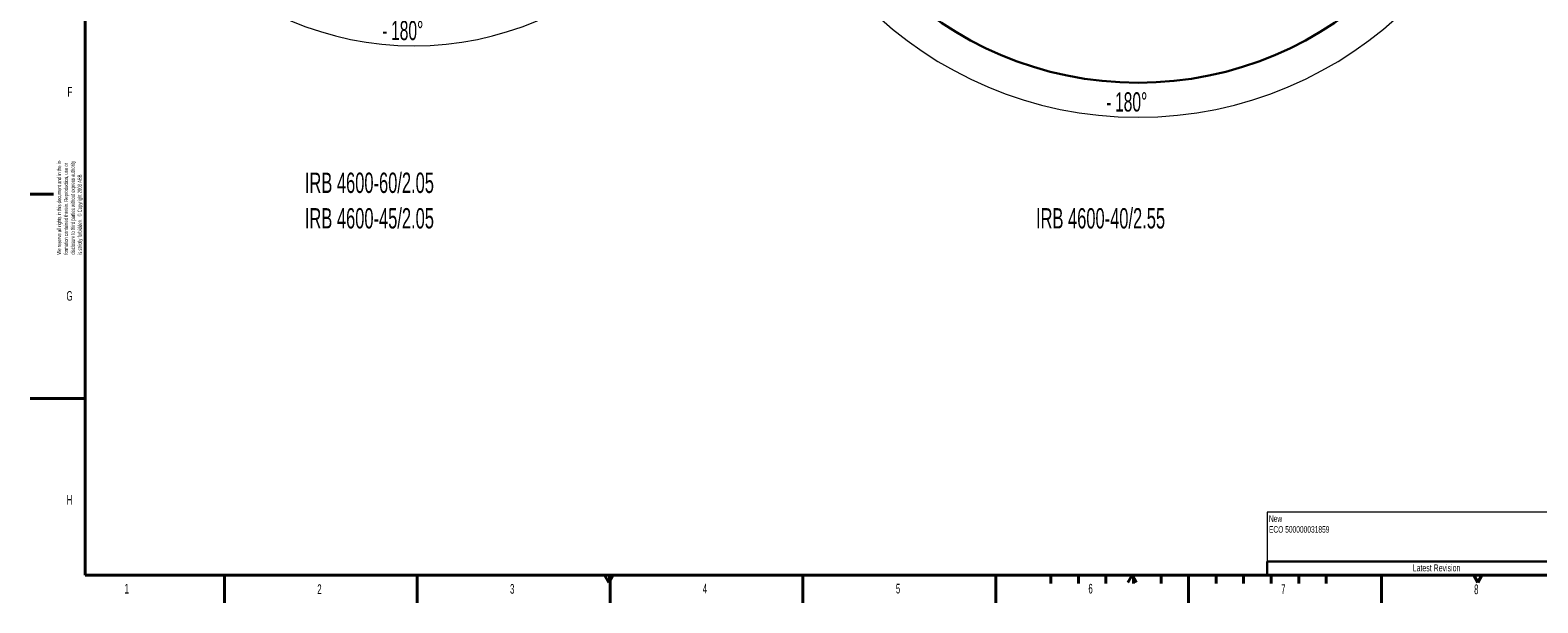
# Model space of a CAD drawing. Header units: millimetres. Extents: x 0 to 16820, y 0 to 11880.
# Tile 1 of 97: x 0 to 10946, y 0 to 4160. Entities that reach past the tile are written whole.
import ezdxf

# ---------------------------------------------------------------- set-up
doc = ezdxf.new("R2010")
doc.units = ezdxf.units.MM
doc.header["$LTSCALE"] = 20
doc.linetypes.add('CENTERX2', pattern=[20.32, 12.7, -2.54, 2.54, -2.54])
doc.styles.add('SLDTEXTSTYLE0', font='TXT', dxfattribs={"width": 0.605})
doc.dimstyles.new('SLDDIMSTYLE1', dxfattribs={"dimtxt": 140, "dimasz": 100, "dimexe": 0, "dimexo": 0.0625, "dimgap": 35, "dimtad": 1, "dimtoh": 1, "dimdec": 4, "dimlfac": 20, "dimzin": 12, "dimdsep": 46, "dimtxsty": 'SLDTEXTSTYLE0', "dimsah": 1, "dimcen": 0.09, "dimadec": 1, "dimazin": 0, "dimtfac": 1, "dimtofl": 0, "dimtmove": 0, "dimatfit": 3, "dimfxl": 0, "dimfrac": 2, "dimtolj": 1, "dimtzin": 12, "dimarcsym": 0})

# ---------------------------------------------------------------- blocks, each defined once
blk = doc.blocks.new('SW_NOTE_0')
at = {"color": 0, "linetype": 'Continuous', "lineweight": 0, "char_height": 30, "attachment_point": 1, "rotation": 90, "style": 'SLDTEXTSTYLE0'}
for s, insert in [('disclosure to third parties without express authority', (61, 0)), ('We reserve all rights in this document and in the in-', (-39, 0)), ('formation contained therein. Reproduction, use or', (11, 0)), ('is strictly forbidden.  © Copyright 2003 ABB', (111, 0))]:
    blk.add_mtext(s, dxfattribs=dict(at, insert=insert))
blk = doc.blocks.new('*D5')
at = {"color": 7, "linetype": 'Continuous', "lineweight": 0}
for p, q in [((1293, 6330), (474, 6330)), ((4280, 6330), (5099, 6330))]:
    blk.add_line(p, q, dxfattribs=at)
blk.add_arc((2787, 6330), 2283, 180, 0, dxfattribs=at)
for points in [[(504, 6330), (491, 6230), (521, 6231)], [(5069, 6330), (5052, 6231), (5082, 6230)]]:
    blk.add_solid(points, dxfattribs=at)
at = {"color": 7, "linetype": 'Continuous', "lineweight": 0, "char_height": 140, "attachment_point": 1, "style": 'SLDTEXTSTYLE0'}
for s, insert in [('180°', (2620, 4228)), ('-', (2556, 4228))]:
    blk.add_mtext(s, dxfattribs=dict(at, insert=insert))
blk = doc.blocks.new('SW_NOTE_1')
at = {"color": 0, "linetype": 'Continuous', "lineweight": 0, "char_height": 147.78, "attachment_point": 1, "style": 'SLDTEXTSTYLE0'}
for s, insert in [('IRB 4600-60/2.05', (0, 191)), ('IRB 4600-45/2.05', (0, -67))]:
    blk.add_mtext(s, dxfattribs=dict(at, insert=insert))
blk = doc.blocks.new('*D9')
at = {"color": 7, "linetype": 'Continuous', "lineweight": 0}
for p, q in [((6702, 6330), (5211, 6330)), ((9384, 6330), (10875, 6330))]:
    blk.add_line(p, q, dxfattribs=at)
blk.add_arc((8043, 6330), 2802, 180, 0, dxfattribs=at)
for points in [[(5241, 6330), (5228, 6230), (5258, 6231)], [(10845, 6330), (10828, 6231), (10858, 6230)]]:
    blk.add_solid(points, dxfattribs=at)
at = {"color": 7, "linetype": 'Continuous', "lineweight": 0, "char_height": 140, "attachment_point": 1, "style": 'SLDTEXTSTYLE0'}
for s, insert in [('-', (7812, 3709)), ('180°', (7876, 3709))]:
    blk.add_mtext(s, dxfattribs=dict(at, insert=insert))

msp = doc.modelspace()

# ---------------------------------------------------------------- linework, layer by layer
at = {"color": 7, "linetype": 'Continuous', "lineweight": 40}
for p, q in [((400, 200), (400, 11680)), ((0, 2970), (170, 2970)), ((0, 1485), (400, 1485)), ((400, 200), (16620, 200)), ((1410, 200), (1410, 0)), ((2810, 200), (2810, 0)), ((4170, 200), (4200, 148.0384758)), ((4200, 148.0384758), (4230, 200)), ((4210, 200), (4210, 0)), ((5610, 0), (5610, 200)), ((7010, 0), (7010, 200)), ((7410, 200), (7410, 140)), ((7610, 200), (7610, 140)), ((7810, 200), (7810, 140)), ((8000, 200), (7970, 148.0384758)), ((8000, 200), (8030, 148.0384758)), ((8010, 200), (8010, 140)), ((8210, 200), (8210, 140)), ((8410, 200), (8410, 0)), ((8610, 200), (8610, 140)), ((8810, 200), (8810, 140)), ((9010, 200), (9010, 140)), ((9210, 200), (9210, 140)), ((9410, 200), (9410, 140)), ((9810, 0), (9810, 200)), ((10480, 200), (10510, 148.0384758)), ((10510, 148.0384758), (10540, 200))]:
    msp.add_line(p, q, dxfattribs=at)
at = {"color": 7, "linetype": 'Continuous', "lineweight": 0}
for p, q in [((11540, 660), (8980, 660)), ((8980, 660), (8980, 300)), ((4200, 148.0384758), (4200, 200))]:
    msp.add_line(p, q, dxfattribs=at)
at = {"color": 7, "linetype": 'Continuous', "lineweight": 30}
for q in [(11540, 300), (8980, 200)]:
    msp.add_line((8980, 300), q, dxfattribs=at)
at = {"color": 7, "linetype": 'CENTERX2', "lineweight": 30}
msp.add_line((8410, 200), (8410, 0), dxfattribs=at)
at = {"color": 7, "linetype": 'Continuous', "lineweight": 30}
msp.add_circle((8042.9334284, 6330.2342175), 2552, dxfattribs=at)

# ---------------------------------------------------------------- block references
at = {"color": 7, "linetype": 'Continuous', "lineweight": 0}
for name, p in [('SW_NOTE_0', (234.1007251, 2529.4022474)), ('SW_NOTE_1', (1994.3642117, 2934.4504517))]:
    msp.add_blockref(name, p, dxfattribs=at)

# ---------------------------------------------------------------- texts
at = {"color": 7, "linetype": 'Continuous', "lineweight": 0, "attachment_point": 1, "style": 'SLDTEXTSTYLE0'}
for s, insert, char_height in [('F', (271.154346, 3747.9308234), 70), ('IRB 4600-40/2.55', (7302.3045045, 2867.3494697), 147.783251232), ('G', (263.7821808, 2264.9008432), 70), ('H', (265.2640641, 783.3289285), 70), ('New', (8993.4828311, 635.8694561), 47.625), ('ECO 500000031859', (8993.676289, 557.4421665), 47.625), ('Latest Revision', (10037.5720622, 278.825129), 50), ('1', (685.3609816, 137.874515), 70), ('2', (2084.7734449, 135.0215796), 70), ('3', (3483.8569723, 136.3813433), 70), ('4', (4883.3118524, 138.7384867), 70), ('5', (6285.2567401, 138.2930928), 70), ('6', (7682.9168651, 138.35332), 70), ('7', (9082.6633167, 135.5231343), 70), ('8', (10483.1159947, 133.3517208), 70)]:
    msp.add_mtext(s, dxfattribs=dict(at, insert=insert, char_height=char_height))

# ---------------------------------------------------------------- dimensions: what is measured, and where the dimension line sits
at = {"color": 7, "linetype": 'Continuous', "lineweight": 0}
for base, line1, line2, picture, middle in [((2786.5138564, 4047.5396719), ((1293.2695837, 6330.2342175), (2786.5138564, 6330.2342175)), ((4279.7581291, 6330.2342175), (2786.5138564, 6330.2342175)), '*D5', (2786.5138564, 4047.5396719)), ((8042.9334284, 3528.2634903), ((6701.6823515, 6330.2342175), (8042.9334284, 6330.2342175)), ((9384.1845053, 6330.2342175), (8042.9334284, 6330.2342175)), '*D9', (8042.9334284, 3528.2634903))]:
    dim = msp.add_angular_dim_2l(base=base, line1=line1, line2=line2, text='-<>', dimstyle='SLDDIMSTYLE1', dxfattribs=at)
    dim.commit()
    dim.dimension.update_dxf_attribs({"geometry": picture, "text_midpoint": middle, "dimtype": 162})

doc.saveas('drawing.dxf')
